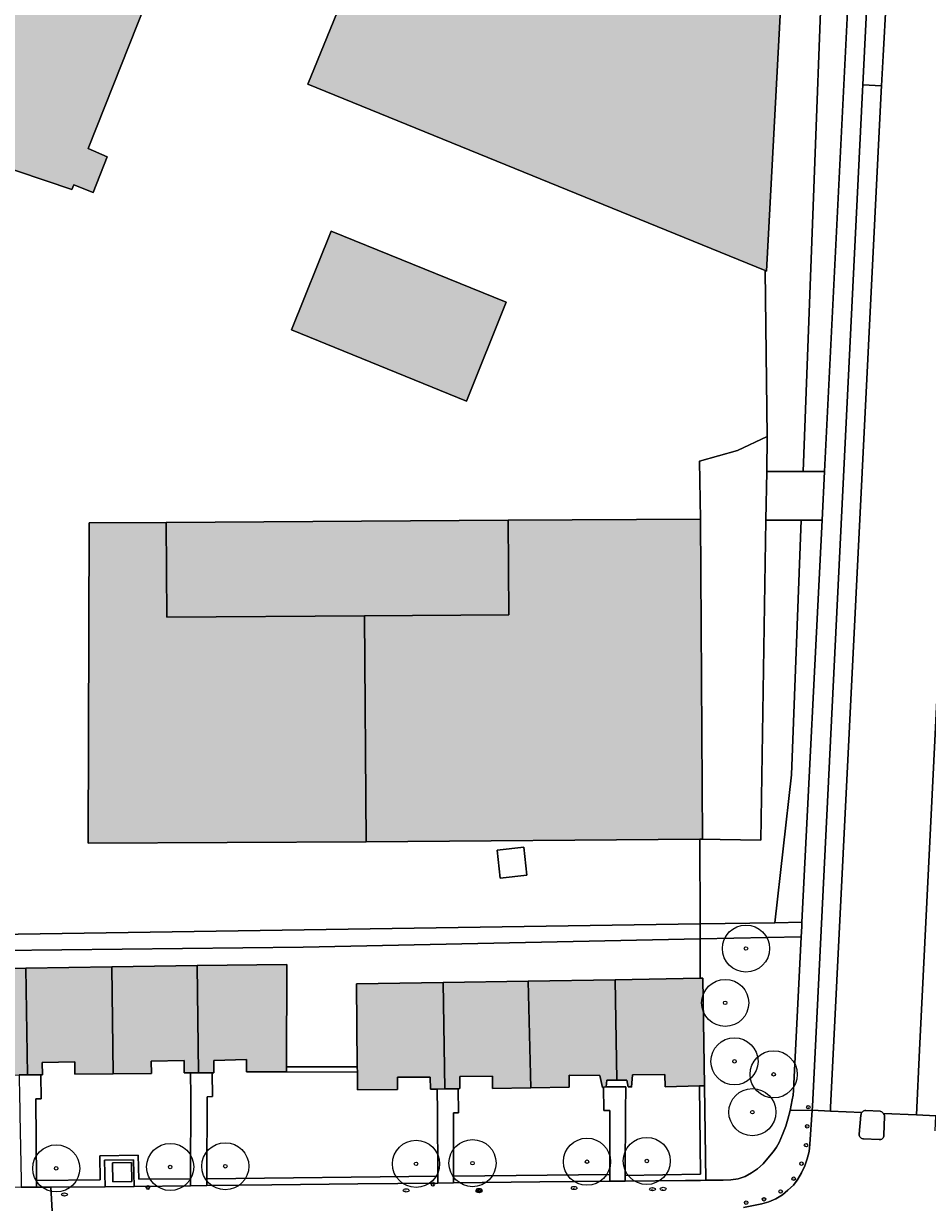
# Model space of a CAD drawing. Header units: metres. Extents: x 187482 to 189800, y 333582 to 335019.
# Tile 35 of 256: x 187830 to 187926, y 334025 to 334151. Entities that reach past the tile are written whole.
import ezdxf
from ezdxf.enums import TextEntityAlignment as Align

# ---------------------------------------------------------------- set-up
doc = ezdxf.new("R2010")
doc.units = ezdxf.units.M
doc.layers.get('0').update_dxf_attribs({"color": 252, "lineweight": 18})
for name, color, linetype, lineweight in [('B-WE-GR-BEPLANTING_CULTUUR_BODEMBEDEKKER-GV', 252, 'Continuous', 18), ('B-WE-GR-BEPLANTING_CULTUUR_BOSPLANTSOEN-GV', 252, 'Continuous', 18), ('B-WE-GR-BEPLANTING_CULTUUR_HEESTERS-GV', 252, 'Continuous', 18), ('B-WE-GR-BOOM-S', 252, 'Continuous', 18), ('B-WE-IE-MEUBILAIR-S', 252, 'Continuous', 18), ('B-WE-IE-TERREINAFSCHEIDING_KUNSTMATIG_HEKWERK-G', 252, 'IE-TERREINAFSCHEIDING_KUNSTMATIG-SO', 18), ('B-WE-OG-BEBOUWING-GV', 252, 'Continuous', 18), ('B-WE-OG-TERREIN_BEGROEID-GV', 252, 'Continuous', 18), ('B-WE-OG-TERREIN_ERF-GV', 252, 'Continuous', 18), ('B-WE-VH-GESLOTENVERHARDING-GV', 252, 'Continuous', 18), ('B-WE-VH-GESLOTENVERHARDING_ASFALT-GV', 252, 'Continuous', 18), ('B-WE-VH-OPENVERHARDING_BETONSTRAATSTEEN-GV', 252, 'Continuous', 18), ('B-WE-VH-OPENVERHARDING_TEGEL-GV', 252, 'Continuous', 18)]:
    doc.layers.add(name, color=color, linetype=linetype, lineweight=lineweight)
doc.layers.add('B-WE-OG-BEBOUWING-V', color=7, linetype='Continuous', lineweight=18, true_color=0xf0f0f0)
doc.styles.add('NLCS-ISO', font='NLCS-ISO.ttf')
doc.linetypes.add('IE-TERREINAFSCHEIDING_KUNSTMATIG-SO', pattern='A,4,[82,NLCS.SHX,S=0.75,R=90,X=0,Y=0],4,-2', length=10)

# ---------------------------------------------------------------- blocks, each defined once
blk = doc.blocks.new('SIE-MEUBILAIR_PAAL_AFSLUITPAAL-SO')
blk.add_circle((0, 0), 0.75)
at = {"style": 'NLCS-ISO'}
blk.add_text('af', height=0.75, dxfattribs=at).set_placement((0, 0.05), align=Align.MIDDLE_CENTER)
blk = doc.blocks.new('SIE-MEUBILAIR_PAAL_LICHTMAST-SO')
for points in [[(-0.62, 0), (-1, 0)], [(-0.71, 0.71), (-0.44, 0.44)], [(0, 1), (0, 0.62)], [(0.44, 0.44), (0.71, 0.71)], [(1, 0), (0.62, 0)], [(-0.71, -0.71), (-0.44, -0.44)], [(0, -0.62), (0, -1)], [(0.44, -0.44), (0.71, -0.71)]]:
    blk.add_lwpolyline(points)
blk.add_circle((0, 0), 0.5)
blk = doc.blocks.new('SIE-MEUBILAIR_PUT_WATERLEIDINGPUT-SO')
blk.add_ellipse((0, 0), major_axis=(1.25, 0), ratio=0.54)
at = {"style": 'NLCS-ISO'}
blk.add_text('wl', height=0.75, dxfattribs=at).set_placement((-0.14, 0), align=Align.MIDDLE_CENTER)
blk = doc.blocks.new('SGR-BOOM_GBKN-SO')
at = {"color": 0, "linetype": 'ByBlock', "lineweight": 18}
for radius in [2, 0.15]:
    blk.add_circle((0, 0), radius, dxfattribs=at)

msp = doc.modelspace()

# ---------------------------------------------------------------- hatches: boundary and pattern name
at = {"layer": 'B-WE-OG-BEBOUWING-V'}
h = msp.add_hatch(color=256, dxfattribs=at)
h.dxf.hatch_style = 1
h.paths.add_polyline_path([(187821.55, 334229.425), (187819.621, 334224.63), (187812.759, 334227.343), (187809.352, 334223.106), (187795.657, 334204.639), (187787.631, 334193.468), (187782.742, 334186.497), (187779.657, 334182.098), (187776.894, 334178.158), (187773.293, 334172.805), (187770.368, 334167.94), (187767.961, 334163.631), (187764.246, 334156.981), (187771.387, 334154.443), (187791.038, 334147.656), (187834.712, 334132.907), (187834.903, 334133.39), (187836.96, 334132.596), (187838.466, 334136.365), (187836.434, 334137.249), (187863.594, 334205.717), (187864.072, 334205.519), (187866.489, 334211.748), (187855.838, 334215.881), (187856.014, 334216.356), (187852.472, 334217.749), (187852.3, 334217.306)], flags=17)
h = msp.add_hatch(color=256, dxfattribs=at)
h.dxf.hatch_style = 1
h.paths.add_polyline_path([(187908.306, 334124.318), (187908.467, 334124.252), (187911.808, 334187.253), (187911.022, 334187.568), (187901.456, 334191.395), (187899.259, 334192.274), (187901.302, 334197.381), (187889.911, 334201.937), (187889.713, 334202.016), (187883.519, 334204.494), (187883.426, 334204.262), (187871.678, 334208.961), (187852.433, 334160.854), (187864.566, 334155.914), (187859.751, 334144.087)], flags=17)
h = msp.add_hatch(color=256, dxfattribs=at)
h.dxf.hatch_style = 1
h.paths.add_polyline_path([(187880.824, 334120.931), (187862.254, 334128.492), (187858.039, 334118.007), (187876.609, 334110.446)], flags=17)
h = msp.add_hatch(color=256, dxfattribs=at)
h.dxf.hatch_style = 1
h.paths.add_polyline_path([(187844.737, 334097.554), (187844.799, 334087.502), (187865.771, 334087.632), (187881.099, 334087.727), (187881.036, 334097.779)], flags=17)
h = msp.add_hatch(color=256, dxfattribs=at)
h.dxf.hatch_style = 1
h.paths.add_polyline_path([(187881.036, 334097.779), (187881.099, 334087.727), (187865.771, 334087.632), (187865.952, 334063.633), (187901.384, 334063.905), (187901.672, 334063.907), (187901.46, 334097.906)], flags=17)
h = msp.add_hatch(color=256, dxfattribs=at)
h.dxf.hatch_style = 1
h.paths.add_polyline_path([(187865.952, 334063.633), (187865.771, 334087.632), (187844.799, 334087.502), (187844.737, 334097.554), (187836.537, 334097.503), (187836.452, 334063.49)], flags=17)
h = msp.add_hatch(color=256, dxfattribs=at)
h.dxf.hatch_style = 1
h.paths.add_polyline_path([(187829.115, 334038.871), (187829.987, 334038.882), (187829.828, 334050.229), (187820.763, 334050.102), (187820.551, 334050.099), (187820.643, 334041.739), (187820.675, 334038.8), (187824.922, 334038.847), (187824.908, 334040.147), (187828.4, 334040.162), (187828.416, 334038.862), (187828.556, 334038.864)], flags=17)
h = msp.add_hatch(color=256, dxfattribs=at)
h.dxf.hatch_style = 1
h.paths.add_polyline_path([(187839.1, 334039.005), (187838.94, 334050.358), (187829.828, 334050.229), (187829.987, 334038.882), (187831.419, 334038.9), (187831.585, 334038.902), (187831.569, 334040.202), (187835.027, 334040.268), (187835.039, 334038.968)], flags=17)
h = msp.add_hatch(color=256, dxfattribs=at)
h.dxf.hatch_style = 1
h.paths.add_polyline_path([(187838.94, 334050.358), (187839.1, 334039.005), (187843.16, 334039.043), (187843.148, 334040.343), (187846.622, 334040.414), (187846.621, 334039.114), (187846.74, 334039.114), (187847.311, 334039.114), (187848.172, 334039.113), (187848.012, 334050.485)], flags=17)
h = msp.add_hatch(color=256, dxfattribs=at)
h.dxf.hatch_style = 1
h.paths.add_polyline_path([(187848.012, 334050.485), (187848.172, 334039.113), (187849.603, 334039.111), (187849.789, 334039.111), (187849.789, 334039.114), (187849.79, 334040.411), (187853.266, 334040.498), (187853.264, 334039.198), (187857.513, 334039.19), (187857.514, 334039.745), (187857.534, 334050.619)], flags=17)
h = msp.add_hatch(color=256, dxfattribs=at)
h.dxf.hatch_style = 1
h.paths.add_polyline_path([(187883.453, 334037.498), (187887.521, 334037.561), (187887.501, 334038.861), (187890.777, 334038.803), (187891.047, 334037.556), (187891.052, 334037.533), (187891.168, 334037.558), (187891.421, 334037.613), (187891.514, 334038.307), (187892.579, 334038.307), (187892.402, 334048.989), (187883.172, 334048.836)], flags=17)
h = msp.add_hatch(color=256, dxfattribs=at)
h.dxf.hatch_style = 1
h.paths.add_polyline_path([(187901.706, 334049.144), (187901.415, 334049.139), (187892.402, 334048.989), (187892.579, 334038.307), (187893.644, 334038.307), (187893.766, 334037.616), (187894.03, 334037.594), (187894.139, 334037.585), (187894.247, 334038.881), (187897.657, 334038.911), (187897.693, 334037.611), (187901.34, 334037.714), (187901.893, 334037.73)], flags=17)
h = msp.add_hatch(color=256, dxfattribs=at)
h.dxf.hatch_style = 1
h.paths.add_polyline_path([(187872.873, 334037.357), (187873.484, 334037.37), (187874.303, 334037.387), (187874.116, 334048.686), (187864.929, 334048.533), (187865.017, 334039.749), (187865.023, 334039.167), (187865.042, 334037.279), (187869.279, 334037.321), (187869.266, 334038.621), (187872.746, 334038.655), (187872.773, 334037.355)], flags=17)
h = msp.add_hatch(color=256, dxfattribs=at)
h.dxf.hatch_style = 1
h.paths.add_polyline_path([(187874.116, 334048.686), (187874.303, 334037.387), (187875.734, 334037.416), (187875.918, 334037.42), (187875.891, 334038.72), (187879.365, 334038.735), (187879.385, 334037.435), (187883.453, 334037.498), (187883.172, 334048.836)], flags=17)

# ---------------------------------------------------------------- linework, layer by layer
at = {"layer": 'B-WE-GR-BEPLANTING_CULTUUR_BODEMBEDEKKER-GV', "flags": 128}
for points in [[(187912.34, 334102.966), (187914.609, 334102.966), (187918.926, 334189.395), (187919.659, 334204.338), (187916.824, 334208.295), (187913.886, 334209.491), (187913.843, 334209.409), (187913.676, 334209.467), (187911.808, 334187.253), (187915.51, 334186.606)], [(187909.347, 334055.046), (187912.221, 334055.091), (187914.352, 334097.809), (187912.144, 334097.809), (187911.118, 334070.741)]]:
    msp.add_lwpolyline(points, close=True, dxfattribs=at)
at = {"layer": 'B-WE-GR-BEPLANTING_CULTUUR_BOSPLANTSOEN-GV', "flags": 128}
for points in [[(187908.306, 334124.318), (187908.539, 334106.674), (187908.48, 334102.966), (187912.34, 334102.966), (187915.51, 334186.606), (187911.808, 334187.253), (187908.467, 334124.252)], [(187901.403, 334054.921), (187909.347, 334055.046), (187911.118, 334070.741), (187912.144, 334097.809), (187908.398, 334097.809), (187907.855, 334063.792), (187901.384, 334063.905)]]:
    msp.add_lwpolyline(points, close=True, dxfattribs=at)
at = {"layer": 'B-WE-GR-BEPLANTING_CULTUUR_HEESTERS-GV', "flags": 128}
for points in [[(187857.514, 334039.745), (187857.513, 334039.19), (187865.023, 334039.167), (187865.017, 334039.749), (187858.253, 334039.749)], [(187901.893, 334037.73), (187901.34, 334037.714), (187901.446, 334028.321), (187893.465, 334028.211), (187893.462, 334027.598), (187899.867, 334027.666), (187901.454, 334027.679), (187902.007, 334027.683)], [(187838.239, 334026.994), (187838.183, 334029.812), (187841.26, 334029.854), (187841.315, 334027.036), (187847.307, 334027.108), (187847.311, 334027.85), (187841.812, 334027.791), (187841.765, 334030.341), (187837.68, 334030.285), (187837.727, 334027.749), (187830.966, 334027.667), (187830.974, 334026.945), (187832.481, 334026.955)], [(187873.556, 334028.127), (187849.028, 334027.856), (187849.024, 334027.129), (187855.958, 334027.204), (187865.088, 334027.304), (187873.559, 334027.395)], [(187891.814, 334028.299), (187875.224, 334028.121), (187875.224, 334027.413), (187884.397, 334027.506), (187891.811, 334027.581)]]:
    msp.add_lwpolyline(points, close=True, dxfattribs=at)
at = {"layer": 'B-WE-IE-TERREINAFSCHEIDING_KUNSTMATIG_HEKWERK-G', "ltscale": 0.2, "flags": 128}
for points in [[(187901.46, 334097.906), (187901.358, 334104.074), (187905.369, 334105.202), (187908.539, 334106.674), (187908.306, 334124.318)], [(187901.415, 334049.139), (187901.406, 334053.337), (187901.403, 334054.921), (187901.384, 334063.905)]]:
    msp.add_lwpolyline(points, dxfattribs=at)
at = {"layer": 'B-WE-OG-BEBOUWING-GV', "flags": 128}
for points in [[(187908.306, 334124.318), (187908.467, 334124.252), (187911.808, 334187.253), (187911.022, 334187.568), (187901.456, 334191.395), (187899.259, 334192.274), (187901.302, 334197.381), (187889.911, 334201.937), (187889.713, 334202.016), (187883.519, 334204.494), (187883.426, 334204.262), (187871.678, 334208.961), (187852.433, 334160.854), (187864.566, 334155.914), (187859.751, 334144.087)], [(187880.824, 334120.931), (187862.254, 334128.492), (187858.039, 334118.007), (187876.609, 334110.446)], [(187844.737, 334097.554), (187844.799, 334087.502), (187865.771, 334087.632), (187881.099, 334087.727), (187881.036, 334097.779)], [(187881.036, 334097.779), (187881.099, 334087.727), (187865.771, 334087.632), (187865.952, 334063.633), (187901.384, 334063.905), (187901.672, 334063.907), (187901.46, 334097.906)], [(187865.952, 334063.633), (187865.771, 334087.632), (187844.799, 334087.502), (187844.737, 334097.554), (187836.537, 334097.503), (187836.452, 334063.49)], [(187829.115, 334038.871), (187829.987, 334038.882), (187829.828, 334050.229), (187820.763, 334050.102), (187820.551, 334050.099), (187820.643, 334041.739), (187820.675, 334038.8), (187824.922, 334038.847), (187824.908, 334040.147), (187828.4, 334040.162), (187828.416, 334038.862), (187828.556, 334038.864)], [(187839.1, 334039.005), (187838.94, 334050.358), (187829.828, 334050.229), (187829.987, 334038.882), (187831.419, 334038.9), (187831.585, 334038.902), (187831.569, 334040.202), (187835.027, 334040.268), (187835.039, 334038.968)], [(187838.94, 334050.358), (187839.1, 334039.005), (187843.16, 334039.043), (187843.148, 334040.343), (187846.622, 334040.414), (187846.621, 334039.114), (187846.74, 334039.114), (187847.311, 334039.114), (187848.172, 334039.113), (187848.012, 334050.485)], [(187848.012, 334050.485), (187848.172, 334039.113), (187849.603, 334039.111), (187849.789, 334039.111), (187849.789, 334039.114), (187849.79, 334040.411), (187853.266, 334040.498), (187853.264, 334039.198), (187857.513, 334039.19), (187857.514, 334039.745), (187857.534, 334050.619)], [(187883.453, 334037.498), (187887.521, 334037.561), (187887.501, 334038.861), (187890.777, 334038.803), (187891.047, 334037.556), (187891.052, 334037.533), (187891.168, 334037.558), (187891.421, 334037.613), (187891.514, 334038.307), (187892.579, 334038.307), (187892.402, 334048.989), (187883.172, 334048.836)], [(187901.706, 334049.144), (187901.415, 334049.139), (187892.402, 334048.989), (187892.579, 334038.307), (187893.644, 334038.307), (187893.766, 334037.616), (187894.03, 334037.594), (187894.139, 334037.585), (187894.247, 334038.881), (187897.657, 334038.911), (187897.693, 334037.611), (187901.34, 334037.714), (187901.893, 334037.73)], [(187872.873, 334037.357), (187873.484, 334037.37), (187874.303, 334037.387), (187874.116, 334048.686), (187864.929, 334048.533), (187865.017, 334039.749), (187865.023, 334039.167), (187865.042, 334037.279), (187869.279, 334037.321), (187869.266, 334038.621), (187872.746, 334038.655), (187872.773, 334037.355)], [(187874.116, 334048.686), (187874.303, 334037.387), (187875.734, 334037.416), (187875.918, 334037.42), (187875.891, 334038.72), (187879.365, 334038.735), (187879.385, 334037.435), (187883.453, 334037.498), (187883.172, 334048.836)]]:
    msp.add_lwpolyline(points, close=True, dxfattribs=at)
msp.add_lwpolyline([(187771.387, 334154.443), (187791.038, 334147.656), (187834.712, 334132.907), (187834.903, 334133.39), (187836.96, 334132.596), (187838.466, 334136.365), (187836.434, 334137.249), (187863.594, 334205.717)], dxfattribs=at)
at = {"layer": 'B-WE-OG-TERREIN_BEGROEID-GV', "flags": 128}
for points in [[(187911.337, 334037.228), (187912.143, 334053.545), (187901.406, 334053.337), (187901.415, 334049.139), (187901.706, 334049.144), (187901.893, 334037.73), (187902.007, 334027.683), (187903.859, 334027.698), (187904.671, 334027.737), (187905.451, 334027.847), (187906.182, 334028.095), (187906.876, 334028.468), (187907.516, 334028.907), (187908.091, 334029.441), (187908.613, 334030.034), (187909.16, 334030.722), (187909.506, 334031.187), (187909.791, 334031.714), (187910.162, 334032.535), (187910.499, 334033.429), (187910.718, 334034.184), (187910.961, 334035.091), (187911.197, 334036.233), (187911.277, 334036.718)], [(187831.419, 334038.9), (187831.455, 334036.351), (187830.873, 334036.343), (187830.966, 334027.667), (187837.727, 334027.749), (187837.68, 334030.285), (187841.765, 334030.341), (187841.812, 334027.791), (187847.311, 334027.85), (187847.357, 334036.629), (187847.311, 334039.114), (187846.74, 334039.114), (187846.621, 334039.114), (187846.622, 334040.414), (187843.148, 334040.343), (187843.16, 334039.043), (187839.1, 334039.005), (187835.039, 334038.968), (187835.027, 334040.268), (187831.569, 334040.202), (187831.585, 334038.902)], [(187865.023, 334039.167), (187857.513, 334039.19), (187853.264, 334039.198), (187853.266, 334040.498), (187849.79, 334040.411), (187849.789, 334039.114), (187849.789, 334039.111), (187849.603, 334039.111), (187849.639, 334036.574), (187849.08, 334036.566), (187849.028, 334027.856), (187873.556, 334028.127), (187873.53, 334034.916), (187873.484, 334037.37), (187872.873, 334037.357), (187872.773, 334037.355), (187872.746, 334038.655), (187869.266, 334038.621), (187869.279, 334037.321), (187865.042, 334037.279)], [(187875.734, 334037.416), (187875.771, 334034.86), (187875.219, 334034.852), (187875.22, 334033.338), (187875.224, 334028.121), (187891.814, 334028.299), (187891.839, 334035.109), (187891.205, 334035.099), (187891.168, 334037.558), (187891.052, 334037.533), (187891.047, 334037.556), (187890.777, 334038.803), (187887.501, 334038.861), (187887.521, 334037.561), (187883.453, 334037.498), (187879.385, 334037.435), (187879.365, 334038.735), (187875.891, 334038.72), (187875.918, 334037.42)], [(187891.421, 334037.613), (187893.511, 334037.616), (187893.498, 334035.003), (187893.465, 334028.211), (187901.446, 334028.321), (187901.34, 334037.714), (187897.693, 334037.611), (187897.657, 334038.911), (187894.247, 334038.881), (187894.139, 334037.585), (187894.03, 334037.594), (187893.766, 334037.616), (187893.644, 334038.307), (187892.579, 334038.307), (187891.514, 334038.307)]]:
    msp.add_lwpolyline(points, close=True, dxfattribs=at)
at = {"layer": 'B-WE-OG-TERREIN_ERF-GV', "flags": 128}
for points in [[(187863.594, 334205.717), (187836.434, 334137.249), (187838.466, 334136.365), (187836.96, 334132.596), (187834.903, 334133.39), (187834.712, 334132.907), (187791.038, 334147.656), (187771.387, 334154.443)], [(187810.307, 334053.547), (187901.403, 334054.921), (187901.384, 334063.905), (187865.952, 334063.633), (187836.452, 334063.49), (187836.537, 334097.503), (187844.737, 334097.554), (187881.036, 334097.779), (187901.46, 334097.906), (187901.358, 334104.074), (187905.369, 334105.202), (187908.539, 334106.674), (187908.306, 334124.318), (187859.751, 334144.087), (187864.566, 334155.914)]]:
    msp.add_lwpolyline(points, dxfattribs=at)
for points in [[(187858.039, 334118.007), (187862.254, 334128.492), (187880.824, 334120.931), (187876.609, 334110.446)], [(187908.539, 334106.674), (187905.369, 334105.202), (187901.358, 334104.074), (187901.46, 334097.906), (187901.672, 334063.907), (187901.384, 334063.905), (187907.855, 334063.792), (187908.398, 334097.809), (187908.48, 334102.966)], [(187880.166, 334059.785), (187883.002, 334060.09), (187882.683, 334063.056), (187879.847, 334062.751)], [(187882.683, 334063.056), (187883.002, 334060.09), (187880.166, 334059.785), (187879.847, 334062.751)], [(187813.326, 334051.934), (187820.806, 334052.02), (187859.266, 334052.46), (187901.406, 334053.337), (187901.403, 334054.921), (187810.307, 334053.547), (187776.058, 334053.18), (187776.099, 334051.508)], [(187909.347, 334055.046), (187901.403, 334054.921), (187901.406, 334053.337), (187912.143, 334053.545), (187912.199, 334054.643), (187912.221, 334055.091)], [(187883.172, 334048.836), (187892.402, 334048.989), (187901.415, 334049.139), (187901.406, 334053.337), (187859.266, 334052.46), (187820.806, 334052.02), (187820.763, 334050.102), (187829.828, 334050.229), (187838.94, 334050.358), (187848.012, 334050.485), (187857.534, 334050.619), (187857.514, 334039.745), (187858.253, 334039.749), (187865.017, 334039.749), (187864.929, 334048.533), (187874.116, 334048.686)]]:
    msp.add_lwpolyline(points, close=True, dxfattribs=at)
at = {"layer": 'B-WE-VH-GESLOTENVERHARDING-GV', "flags": 128}
msp.add_lwpolyline([(187841.051, 334029.582), (187839.019, 334029.554), (187839.062, 334027.512), (187841.067, 334027.562)], close=True, dxfattribs=at)
at = {"layer": 'B-WE-VH-GESLOTENVERHARDING_ASFALT-GV', "flags": 128}
for points in [[(187921.23, 334195.718), (187920.935, 334189.812), (187918.698, 334144.041), (187920.667, 334143.934), (187920.841, 334147.125), (187921.476, 334158.765), (187922.142, 334172.82)], [(187922.142, 334172.82), (187921.476, 334158.765), (187920.841, 334147.125), (187920.667, 334143.934), (187920.633, 334143.312), (187915.259, 334035.425), (187915.262, 334035.037), (187918.569, 334034.879)], [(187920.841, 334034.823), (187920.874, 334034.772), (187924.366, 334034.634), (187924.706, 334041.512), (187929.692, 334142.243), (187929.707, 334142.536), (187929.935, 334146.93), (187930.59, 334158.19), (187931.193, 334166.401), (187931.429, 334169.769), (187931.63, 334172.635)], [(187918.569, 334034.879), (187915.262, 334035.037), (187913.31, 334035.13), (187913.054, 334031.509), (187912.976, 334030.728), (187912.781, 334029.962), (187912.535, 334029.229), (187912.164, 334028.476), (187911.794, 334027.8), (187911.716, 334027.697), (187911.317, 334027.171), (187910.728, 334026.622), (187910.146, 334026.146), (187909.444, 334025.717), (187908.702, 334025.404), (187907.959, 334025.186), (187906.006, 334024.806)], [(187919.004, 334035.088), (187920.519, 334035.022)], [(187918.311, 334032.574), (187918.483, 334034.594)], [(187926.356, 334032.934), (187926.429, 334034.537), (187924.366, 334034.634), (187920.874, 334034.772), (187920.945, 334034.663)], [(187920.999, 334034.479), (187920.927, 334032.463)], [(187920.416, 334032.004), (187918.772, 334032.09)]]:
    msp.add_lwpolyline(points, dxfattribs=at)
msp.add_lwpolyline([(187912.34, 334102.966), (187908.48, 334102.966), (187908.398, 334097.809), (187912.144, 334097.809), (187914.352, 334097.809), (187914.609, 334102.966)], close=True, dxfattribs=at)
at = {"layer": 'B-WE-VH-GESLOTENVERHARDING_ASFALT-GV'}
for points in [[(187918.635, 334034.956, -0.1008797), (187918.806, 334035.061)], [(187918.806, 334035.061, -0.1068323), (187919.004, 334035.088)], [(187918.483, 334034.594, -0.1007147), (187918.521, 334034.791)], [(187918.521, 334034.791, -0.0445861), (187918.569, 334034.879)], [(187918.569, 334034.879, -0.0491984), (187918.635, 334034.956)], [(187920.519, 334035.022, -0.0794515), (187920.695, 334034.946)], [(187920.695, 334034.946, -0.0710678), (187920.841, 334034.823)], [(187920.945, 334034.663, -0.0759274), (187920.999, 334034.479)], [(187918.325, 334032.383, -0.1149506), (187918.311, 334032.574)], [(187918.422, 334032.218, -0.1147023), (187918.325, 334032.383)], [(187918.582, 334032.113, -0.1174066), (187918.422, 334032.218)], [(187918.772, 334032.09, -0.1101868), (187918.582, 334032.113)], [(187920.605, 334032.029, -0.1008646), (187920.416, 334032.004)], [(187920.769, 334032.125, -0.0992476), (187920.605, 334032.029)], [(187920.882, 334032.278, -0.0977943), (187920.769, 334032.125)], [(187920.927, 334032.463, -0.1031728), (187920.882, 334032.278)]]:
    msp.add_lwpolyline(points, format="xyb", dxfattribs=at)
at = {"layer": 'B-WE-VH-OPENVERHARDING_BETONSTRAATSTEEN-GV'}
for points in [[(187918.806, 334035.061, 0.1008797), (187918.635, 334034.956)], [(187919.004, 334035.088, 0.1068323), (187918.806, 334035.061)], [(187918.521, 334034.791, 0.1007147), (187918.483, 334034.594)], [(187918.569, 334034.879, 0.0445861), (187918.521, 334034.791)], [(187918.635, 334034.956, 0.0491984), (187918.569, 334034.879)], [(187920.695, 334034.946, 0.0794515), (187920.519, 334035.022)], [(187920.841, 334034.823, 0.0710678), (187920.695, 334034.946)], [(187920.999, 334034.479, 0.0759274), (187920.945, 334034.663)], [(187918.311, 334032.574, 0.1149506), (187918.325, 334032.383)], [(187918.325, 334032.383, 0.1147023), (187918.422, 334032.218)], [(187918.422, 334032.218, 0.1174066), (187918.582, 334032.113)], [(187918.582, 334032.113, 0.1101868), (187918.772, 334032.09)], [(187920.416, 334032.004, 0.1008646), (187920.605, 334032.029)], [(187920.605, 334032.029, 0.0992476), (187920.769, 334032.125)], [(187920.769, 334032.125, 0.0977943), (187920.882, 334032.278)], [(187920.882, 334032.278, 0.1031728), (187920.927, 334032.463)]]:
    msp.add_lwpolyline(points, format="xyb", dxfattribs=at)
at = {"layer": 'B-WE-VH-OPENVERHARDING_BETONSTRAATSTEEN-GV', "flags": 128}
for points in [[(187920.519, 334035.022), (187919.004, 334035.088)], [(187918.483, 334034.594), (187918.311, 334032.574)], [(187920.945, 334034.663), (187920.874, 334034.772), (187920.841, 334034.823)], [(187920.927, 334032.463), (187920.999, 334034.479)], [(187918.772, 334032.09), (187920.416, 334032.004)]]:
    msp.add_lwpolyline(points, dxfattribs=at)
for points in [[(187841.26, 334029.854), (187838.183, 334029.812), (187838.239, 334026.994), (187841.315, 334027.036)], [(187839.019, 334029.554), (187841.051, 334029.582), (187841.067, 334027.562), (187839.062, 334027.512)]]:
    msp.add_lwpolyline(points, close=True, dxfattribs=at)
at = {"layer": 'B-WE-VH-OPENVERHARDING_TEGEL-GV', "flags": 128}
for points in [[(187913.746, 334209.585), (187913.676, 334209.467), (187913.843, 334209.409), (187913.886, 334209.491), (187916.824, 334208.295), (187919.659, 334204.338), (187918.926, 334189.395), (187914.609, 334102.966), (187914.352, 334097.809), (187912.221, 334055.091), (187912.199, 334054.643), (187912.143, 334053.545), (187911.337, 334037.228), (187911.277, 334036.718), (187911.197, 334036.233), (187910.961, 334035.091)], [(187910.961, 334035.091), (187913.31, 334035.13), (187913.338, 334035.533), (187918.667, 334143.407), (187918.698, 334144.041), (187920.935, 334189.812), (187921.23, 334195.718), (187921.756, 334206.252)], [(187929.692, 334142.243), (187924.706, 334041.512), (187924.366, 334034.634), (187926.429, 334034.537)], [(187906.006, 334024.806), (187907.959, 334025.186), (187908.702, 334025.404), (187909.444, 334025.717), (187910.146, 334026.146), (187910.728, 334026.622), (187911.317, 334027.171), (187911.716, 334027.697), (187911.794, 334027.8), (187912.164, 334028.476), (187912.535, 334029.229), (187912.781, 334029.962), (187912.976, 334030.728), (187913.054, 334031.509), (187913.31, 334035.13), (187910.961, 334035.091), (187910.718, 334034.184), (187910.499, 334033.429), (187910.162, 334032.535), (187909.791, 334031.714), (187909.506, 334031.187), (187909.16, 334030.722), (187908.613, 334030.034), (187908.091, 334029.441), (187907.516, 334028.907), (187906.876, 334028.468), (187906.182, 334028.095), (187905.451, 334027.847), (187904.671, 334027.737), (187903.859, 334027.698), (187902.007, 334027.683), (187901.454, 334027.679), (187899.867, 334027.666), (187893.462, 334027.598), (187891.811, 334027.581), (187884.397, 334027.506), (187875.224, 334027.413), (187873.559, 334027.395), (187865.088, 334027.304), (187855.958, 334027.204), (187849.024, 334027.129), (187847.307, 334027.108), (187841.315, 334027.036), (187838.239, 334026.994), (187832.481, 334026.955), (187832.626, 334024.429)], [(187832.626, 334024.429), (187832.481, 334026.955), (187830.974, 334026.945), (187829.337, 334026.94), (187821.291, 334026.844), (187814.041, 334026.758), (187805.571, 334026.657), (187804.807, 334026.648), (187803.162, 334026.632), (187787.477, 334026.463), (187786.677, 334026.454), (187785.014, 334026.402), (187761.965, 334026.21)]]:
    msp.add_lwpolyline(points, dxfattribs=at)
for points in [[(187913.31, 334035.13), (187915.262, 334035.037), (187915.259, 334035.425), (187920.633, 334143.312), (187920.667, 334143.934), (187918.698, 334144.041), (187918.667, 334143.407), (187913.338, 334035.533)], [(187830.873, 334036.343), (187831.455, 334036.351), (187831.419, 334038.9), (187829.987, 334038.882), (187829.115, 334038.871), (187829.161, 334036.406), (187829.179, 334035.444), (187829.194, 334034.641), (187829.323, 334027.708), (187829.337, 334026.94), (187830.974, 334026.945), (187830.966, 334027.667)], [(187849.08, 334036.566), (187849.639, 334036.574), (187849.603, 334039.111), (187848.172, 334039.113), (187847.311, 334039.114), (187847.357, 334036.629), (187847.311, 334027.85), (187847.307, 334027.108), (187849.024, 334027.129), (187849.028, 334027.856)], [(187893.498, 334035.003), (187893.511, 334037.616), (187891.421, 334037.613), (187891.168, 334037.558), (187891.205, 334035.099), (187891.839, 334035.109), (187891.814, 334028.299), (187891.811, 334027.581), (187893.462, 334027.598), (187893.465, 334028.211)], [(187875.22, 334033.338), (187875.219, 334034.852), (187875.771, 334034.86), (187875.734, 334037.416), (187874.303, 334037.387), (187873.484, 334037.37), (187873.53, 334034.916), (187873.556, 334028.127), (187873.559, 334027.395), (187875.224, 334027.413), (187875.224, 334028.121)]]:
    msp.add_lwpolyline(points, close=True, dxfattribs=at)

# ---------------------------------------------------------------- block references
at = {"layer": 'B-WE-GR-BOOM-S', "xscale": 1.25, "yscale": 1.25, "zscale": 1.25}
for p in [(187906.279, 334052.298), (187904.073, 334046.527), (187905.057, 334040.319), (187909.216, 334038.937), (187906.961, 334034.922), (187833.052, 334028.951), (187845.151, 334029.103), (187851, 334029.177), (187871.249, 334029.432), (187877.248, 334029.507), (187889.397, 334029.66), (187895.747, 334029.74)]:
    msp.add_blockref('SGR-BOOM_GBKN-SO', p, dxfattribs=at)
at = {"layer": 'B-WE-IE-MEUBILAIR-S', "xscale": 0.25, "yscale": 0.25, "zscale": 0.25}
for name, p in [('SIE-MEUBILAIR_PAAL_AFSLUITPAAL-SO', (187912.895, 334035.451)), ('SIE-MEUBILAIR_PAAL_AFSLUITPAAL-SO', (187912.774, 334033.416)), ('SIE-MEUBILAIR_PAAL_AFSLUITPAAL-SO', (187912.656, 334031.412)), ('SIE-MEUBILAIR_PAAL_AFSLUITPAAL-SO', (187912.175, 334029.45)), ('SIE-MEUBILAIR_PAAL_AFSLUITPAAL-SO', (187911.35, 334027.85)), ('SIE-MEUBILAIR_PUT_WATERLEIDINGPUT-SO', (187833.927, 334026.177)), ('SIE-MEUBILAIR_PAAL_LICHTMAST-SO', (187842.786, 334026.911)), ('SIE-MEUBILAIR_PUT_WATERLEIDINGPUT-SO', (187870.201, 334026.608)), ('SIE-MEUBILAIR_PAAL_LICHTMAST-SO', (187873.028, 334027.269)), ('SIE-MEUBILAIR_PUT_WATERLEIDINGPUT-SO', (187877.938, 334026.53)), ('SIE-MEUBILAIR_PUT_WATERLEIDINGPUT-SO', (187877.943, 334026.65)), ('SIE-MEUBILAIR_PUT_WATERLEIDINGPUT-SO', (187888.029, 334026.865)), ('SIE-MEUBILAIR_PUT_WATERLEIDINGPUT-SO', (187896.346, 334026.744)), ('SIE-MEUBILAIR_PUT_WATERLEIDINGPUT-SO', (187897.488, 334026.773)), ('SIE-MEUBILAIR_PAAL_AFSLUITPAAL-SO', (187909.957, 334026.498)), ('SIE-MEUBILAIR_PAAL_AFSLUITPAAL-SO', (187906.301, 334025.317)), ('SIE-MEUBILAIR_PAAL_AFSLUITPAAL-SO', (187908.194, 334025.671))]:
    msp.add_blockref(name, p, dxfattribs=at)

doc.saveas('drawing.dxf')
